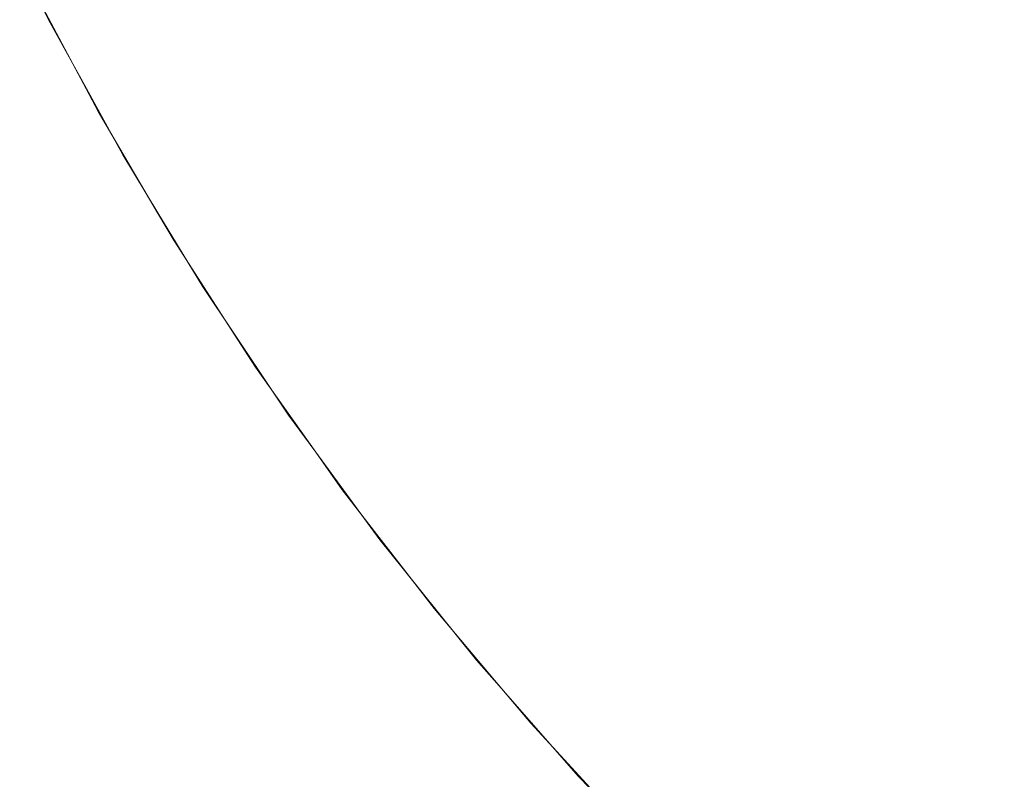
# Model space of a CAD drawing. Header units: centimetres. Extents: x -26 to 27.3, y -25.3 to -23.5.
# Tile 4 of 221: x -26.007 to -25.9792, y -25.2275 to -25.2061. Entities that reach past the tile are written whole.
import ezdxf

# ---------------------------------------------------------------- set-up
doc = ezdxf.new("R2010")
doc.units = ezdxf.units.CM
doc.header["$LTSCALE"] = 2.54
doc.layers.add('Lucido design-1', color=7, linetype='Continuous')

# ---------------------------------------------------------------- blocks, each defined once
blk = doc.blocks.new('Gruppo-4-1')
at = {"color": 7, "linetype": 'Continuous', "lineweight": 9}
for points, invisible_edges in [([(-25.999067, -25.205464, 1050.357645), (-26.000928, -25.201961, 1050.357645), (-26.002182, -25.202593, 1050.353712), (-26.000294, -25.206149, 1050.353712)], 15), ([(-25.990895, -25.20509, 1050.372725), (-25.992747, -25.201933, 1050.372725), (-25.994535, -25.202932, 1050.369067), (-25.992638, -25.206164, 1050.369067)], 15), ([(-25.9981, -25.206433, 1049.685528), (-26.000054, -25.202872, 1049.685528), (-25.998652, -25.202142, 1049.681732), (-25.996732, -25.205643, 1049.681732)], 15), ([(-25.978062, -25.206373, 1049.657486), (-25.980032, -25.203686, 1049.657486), (-25.977821, -25.202138, 1049.654422), (-25.97592, -25.204729, 1049.654422)], 15), ([(-25.984144, -25.206565, 1049.663939), (-25.986116, -25.203613, 1049.663939), (-25.984054, -25.202299, 1049.66066), (-25.982141, -25.205163, 1049.66066)], 15), ([(-26.000294, -25.206149, 1050.353712), (-26.002182, -25.202593, 1050.353712), (-26.003288, -25.20315, 1050.349727), (-26.001374, -25.206753, 1050.349727)], 15), ([(-25.985137, -25.205615, 1050.379777), (-25.987017, -25.202702, 1050.379777), (-25.98902, -25.203935, 1050.376297), (-25.987086, -25.206932, 1050.376297)], 15), ([(-25.979003, -25.205389, 1050.386436), (-25.980879, -25.202737, 1050.386436), (-25.983067, -25.204216, 1050.383159), (-25.981127, -25.206959, 1050.383159)], 15), ([(-25.999334, -25.207145, 1049.68939), (-26.001317, -25.20353, 1049.68939), (-26.000054, -25.202872, 1049.685528), (-25.9981, -25.206433, 1049.685528)], 15), ([(-25.992638, -25.206164, 1050.369067), (-25.994535, -25.202932, 1050.369067), (-25.996186, -25.203855, 1050.36533), (-25.994249, -25.207155, 1050.36533)], 15), ([(-25.991609, -25.207112, 1049.674359), (-25.993599, -25.203834, 1049.674359), (-25.991841, -25.202819, 1049.670794), (-25.989897, -25.206022, 1049.670794)], 15), ([(-26.001374, -25.206753, 1050.349727), (-26.003288, -25.20315, 1050.349727), (-26.004243, -25.203632, 1050.345697), (-26.002309, -25.207275, 1050.345697)], 15), ([(-26.002309, -25.207275, 1050.345697), (-26.004243, -25.203632, 1050.345697), (-26.005047, -25.204037, 1050.34163), (-26.003095, -25.207714, 1050.34163)], 15), ([(-26.00043, -25.207778, 1049.693311), (-26.00244, -25.204114, 1049.693311), (-26.001317, -25.20353, 1049.68939), (-25.999334, -25.207145, 1049.68939)], 15), ([(-25.986037, -25.20789, 1049.667319), (-25.988065, -25.204854, 1049.667319), (-25.986116, -25.203613, 1049.663939), (-25.984144, -25.206565, 1049.663939)], 15), ([(-25.994249, -25.207155, 1050.36533), (-25.996186, -25.203855, 1050.36533), (-25.997697, -25.204699, 1050.36152), (-25.995723, -25.208063, 1050.36152)], 15), ([(-25.993198, -25.208124, 1049.678006), (-25.99523, -25.204776, 1049.678006), (-25.993599, -25.203834, 1049.674359), (-25.991609, -25.207112, 1049.674359)], 15), ([(-25.980105, -25.20794, 1049.66066), (-25.982141, -25.205163, 1049.66066), (-25.980032, -25.203686, 1049.657486), (-25.978062, -25.206373, 1049.657486)], 15), ([(-26.003095, -25.207714, 1050.34163), (-26.005047, -25.204037, 1050.34163), (-26.005699, -25.204366, 1050.337533), (-26.003731, -25.20807, 1050.337533)], 15), ([(-26.001385, -25.20833, 1049.697284), (-26.003419, -25.204624, 1049.697284), (-26.00244, -25.204114, 1049.693311), (-26.00043, -25.207778, 1049.693311)], 15), ([(-25.987086, -25.206932, 1050.376297), (-25.98902, -25.203935, 1050.376297), (-25.990895, -25.20509, 1050.372725), (-25.98891, -25.208165, 1050.372725)], 15), ([(-26.006775, -25.204908, 1050.322055), (-26.007002, -25.204432, 1050.322055), (-26.00699, -25.204426, 1049.722055), (-26.006183, -25.206063, 1049.722055)], 10), ([(-26.003731, -25.20807, 1050.337533), (-26.005699, -25.204366, 1050.337533), (-26.006197, -25.204617, 1050.333412), (-26.004219, -25.208342, 1050.333412)], 15), ([(-25.981127, -25.206959, 1050.383159), (-25.983067, -25.204216, 1050.383159), (-25.985137, -25.205615, 1050.379777), (-25.983135, -25.208445, 1050.379777)], 15), ([(-26.004219, -25.208342, 1050.333412), (-26.006197, -25.204617, 1050.333412), (-26.006542, -25.204791, 1050.329276), (-26.004556, -25.20853, 1050.329276)], 15), ([(-26.002199, -25.208799, 1049.701302), (-26.004252, -25.205058, 1049.701302), (-26.003419, -25.204624, 1049.697284), (-26.001385, -25.20833, 1049.697284)], 15), ([(-25.995723, -25.208063, 1050.36152), (-25.997697, -25.204699, 1050.36152), (-25.999067, -25.205464, 1050.357645), (-25.997059, -25.208886, 1050.357645)], 15), ([(-26.004742, -25.208634, 1050.32513), (-26.006732, -25.204887, 1050.32513), (-26.006775, -25.204908, 1050.322055), (-26.005124, -25.208016, 1050.322055)], 11), ([(-26.005124, -25.208016, 1050.322055), (-26.006775, -25.204908, 1050.322055), (-26.006183, -25.206063, 1049.722055)], 10), ([(-26.004556, -25.20853, 1050.329276), (-26.006542, -25.204791, 1050.329276), (-26.006732, -25.204887, 1050.32513), (-26.004742, -25.208634, 1050.32513)], 15), ([(-25.99466, -25.209056, 1049.681732), (-25.996732, -25.205643, 1049.681732), (-25.99523, -25.204776, 1049.678006), (-25.993198, -25.208124, 1049.678006)], 15), ([(-25.987816, -25.209137, 1049.670794), (-25.989897, -25.206022, 1049.670794), (-25.988065, -25.204854, 1049.667319), (-25.986037, -25.20789, 1049.667319)], 15), ([(-26.002869, -25.209186, 1049.705359), (-26.004938, -25.205415, 1049.705359), (-26.004252, -25.205058, 1049.701302), (-26.002199, -25.208799, 1049.701302)], 15), ([(-25.98891, -25.208165, 1050.372725), (-25.990895, -25.20509, 1050.372725), (-25.992638, -25.206164, 1050.369067), (-25.990607, -25.209312, 1050.369067)], 15), ([(-25.982044, -25.209428, 1049.663939), (-25.984144, -25.206565, 1049.663939), (-25.982141, -25.205163, 1049.66066), (-25.980105, -25.20794, 1049.66066)], 15), ([(-26.003394, -25.209489, 1049.709449), (-26.005475, -25.205694, 1049.709449), (-26.004938, -25.205415, 1049.705359), (-26.002869, -25.209186, 1049.705359)], 15), ([(-25.997059, -25.208886, 1050.357645), (-25.999067, -25.205464, 1050.357645), (-26.000294, -25.206149, 1050.353712), (-25.998256, -25.209622, 1050.353712)], 15), ([(-25.977016, -25.207959, 1050.386436), (-25.979003, -25.205389, 1050.386436), (-25.981127, -25.206959, 1050.383159), (-25.979071, -25.209618, 1050.383159)], 15), ([(-26.003772, -25.209707, 1049.713563), (-26.005863, -25.205896, 1049.713563), (-26.005475, -25.205694, 1049.709449), (-26.003394, -25.209489, 1049.709449)], 15), ([(-25.995993, -25.209905, 1049.685528), (-25.9981, -25.206433, 1049.685528), (-25.996732, -25.205643, 1049.681732), (-25.99466, -25.209056, 1049.681732)], 15), ([(-25.983135, -25.208445, 1050.379777), (-25.985137, -25.205615, 1050.379777), (-25.987086, -25.206932, 1050.376297), (-25.985026, -25.209844, 1050.376297)], 15), ([(-26.005115, -25.208011, 1049.722055), (-26.006183, -25.206063, 1049.722055), (-26.006099, -25.206019, 1049.717695), (-26.004002, -25.20984, 1049.717695)], 14), ([(-26.006183, -25.206063, 1049.722055), (-26.005115, -25.208011, 1049.722055), (-26.005124, -25.208016, 1050.322055)], 10), ([(-26.004002, -25.20984, 1049.717695), (-26.006099, -25.206019, 1049.717695), (-26.005863, -25.205896, 1049.713563), (-26.003772, -25.209707, 1049.713563)], 15), ([(-25.998256, -25.209622, 1050.353712), (-26.000294, -25.206149, 1050.353712), (-26.001374, -25.206753, 1050.349727), (-25.99931, -25.210271, 1050.349727)], 15), ([(-25.989479, -25.210301, 1049.674359), (-25.991609, -25.207112, 1049.674359), (-25.989897, -25.206022, 1049.670794), (-25.987816, -25.209137, 1049.670794)], 15), ([(-25.990607, -25.209312, 1050.369067), (-25.992638, -25.206164, 1050.369067), (-25.994249, -25.207155, 1050.36533), (-25.992174, -25.210371, 1050.36533)], 15), ([(-25.977949, -25.210626, 1049.66066), (-25.980105, -25.20794, 1049.66066), (-25.978062, -25.206373, 1049.657486), (-25.975977, -25.208971, 1049.657486)], 15), ([(-25.997195, -25.210671, 1049.68939), (-25.999334, -25.207145, 1049.68939), (-25.9981, -25.206433, 1049.685528), (-25.995993, -25.209905, 1049.685528)], 15), ([(-25.983878, -25.210835, 1049.667319), (-25.986037, -25.20789, 1049.667319), (-25.984144, -25.206565, 1049.663939), (-25.982044, -25.209428, 1049.663939)], 15), ([(-25.99931, -25.210271, 1050.349727), (-26.001374, -25.206753, 1050.349727), (-26.002309, -25.207275, 1050.345697), (-26.000221, -25.210832, 1050.345697)], 15), ([(-25.985026, -25.209844, 1050.376297), (-25.987086, -25.206932, 1050.376297), (-25.98891, -25.208165, 1050.372725), (-25.986797, -25.211153, 1050.372725)], 15), ([(-25.979071, -25.209618, 1050.383159), (-25.981127, -25.206959, 1050.383159), (-25.983135, -25.208445, 1050.379777), (-25.981015, -25.211188, 1050.379777)], 15), ([(-25.998262, -25.21135, 1049.693311), (-26.00043, -25.207778, 1049.693311), (-25.999334, -25.207145, 1049.68939), (-25.997195, -25.210671, 1049.68939)], 15), ([(-25.992174, -25.210371, 1050.36533), (-25.994249, -25.207155, 1050.36533), (-25.995723, -25.208063, 1050.36152), (-25.993608, -25.21134, 1050.36152)], 15), ([(-25.991022, -25.211381, 1049.678006), (-25.993198, -25.208124, 1049.678006), (-25.991609, -25.207112, 1049.674359), (-25.989479, -25.210301, 1049.674359)], 15), ([(-26.000221, -25.210832, 1050.345697), (-26.002309, -25.207275, 1050.345697), (-26.003095, -25.207714, 1050.34163), (-26.000988, -25.211304, 1050.34163)], 15), ([(-26.000988, -25.211304, 1050.34163), (-26.003095, -25.207714, 1050.34163), (-26.003731, -25.20807, 1050.337533), (-26.001609, -25.211687, 1050.337533)], 15), ([(-25.999193, -25.211943, 1049.697284), (-26.001385, -25.20833, 1049.697284), (-26.00043, -25.207778, 1049.693311), (-25.998262, -25.21135, 1049.693311)], 15), ([(-26.004783, -25.208657, 1050.322055), (-26.005124, -25.208016, 1050.322055), (-26.005115, -25.208011, 1049.722055), (-26.004085, -25.209888, 1049.722055)], 10), ([(-26.005124, -25.208016, 1050.322055), (-26.004783, -25.208657, 1050.322055), (-26.004742, -25.208634, 1050.32513)], 10), ([(-26.004002, -25.20984, 1049.717695), (-26.004085, -25.209888, 1049.722055), (-26.005115, -25.208011, 1049.722055)], 9), ([(-26.001609, -25.211687, 1050.337533), (-26.003731, -25.20807, 1050.337533), (-26.004219, -25.208342, 1050.333412), (-26.002084, -25.211979, 1050.333412)], 15), ([(-25.993608, -25.21134, 1050.36152), (-25.995723, -25.208063, 1050.36152), (-25.997059, -25.208886, 1050.357645), (-25.994908, -25.212219, 1050.357645)], 15), ([(-25.985601, -25.212158, 1049.670794), (-25.987816, -25.209137, 1049.670794), (-25.986037, -25.20789, 1049.667319), (-25.983878, -25.210835, 1049.667319)], 15), ([(-25.979822, -25.212197, 1049.663939), (-25.982044, -25.209428, 1049.663939), (-25.980105, -25.20794, 1049.66066), (-25.977949, -25.210626, 1049.66066)], 15), ([(-26.002084, -25.211979, 1050.333412), (-26.004219, -25.208342, 1050.333412), (-26.004556, -25.20853, 1050.329276), (-26.002413, -25.212182, 1050.329276)], 15), ([(-25.999985, -25.212448, 1049.701302), (-26.002199, -25.208799, 1049.701302), (-26.001385, -25.20833, 1049.697284), (-25.999193, -25.211943, 1049.697284)], 15), ([(-25.992442, -25.212376, 1049.681732), (-25.99466, -25.209056, 1049.681732), (-25.993198, -25.208124, 1049.678006), (-25.991022, -25.211381, 1049.678006)], 15), ([(-25.986797, -25.211153, 1050.372725), (-25.98891, -25.208165, 1050.372725), (-25.990607, -25.209312, 1050.369067), (-25.988443, -25.212371, 1050.369067)], 15), ([(-26.002595, -25.212294, 1050.32513), (-26.004742, -25.208634, 1050.32513), (-26.004783, -25.208657, 1050.322055), (-26.003101, -25.211525, 1050.322055)], 11), ([(-26.002413, -25.212182, 1050.329276), (-26.004556, -25.20853, 1050.329276), (-26.004742, -25.208634, 1050.32513), (-26.002595, -25.212294, 1050.32513)], 15), ([(-25.981015, -25.211188, 1050.379777), (-25.983135, -25.208445, 1050.379777), (-25.985026, -25.209844, 1050.376297), (-25.982845, -25.212665, 1050.376297)], 15), ([(-26.003101, -25.211525, 1050.322055), (-26.004783, -25.208657, 1050.322055), (-26.004085, -25.209888, 1049.722055)], 10), ([(-26.000637, -25.212864, 1049.705359), (-26.002869, -25.209186, 1049.705359), (-26.002199, -25.208799, 1049.701302), (-25.999985, -25.212448, 1049.701302)], 15), ([(-25.994908, -25.212219, 1050.357645), (-25.997059, -25.208886, 1050.357645), (-25.998256, -25.209622, 1050.353712), (-25.996072, -25.213006, 1050.353712)], 15), ([(-26.001148, -25.213189, 1049.709449), (-26.003394, -25.209489, 1049.709449), (-26.002869, -25.209186, 1049.705359), (-26.000637, -25.212864, 1049.705359)], 15), ([(-25.993737, -25.213282, 1049.685528), (-25.995993, -25.209905, 1049.685528), (-25.99466, -25.209056, 1049.681732), (-25.992442, -25.212376, 1049.681732)], 15), ([(-25.987212, -25.213393, 1049.674359), (-25.989479, -25.210301, 1049.674359), (-25.987816, -25.209137, 1049.670794), (-25.985601, -25.212158, 1049.670794)], 15), ([(-26.001517, -25.213424, 1049.713563), (-26.003772, -25.209707, 1049.713563), (-26.003394, -25.209489, 1049.709449), (-26.001148, -25.213189, 1049.709449)], 15), ([(-25.988443, -25.212371, 1050.369067), (-25.990607, -25.209312, 1050.369067), (-25.992174, -25.210371, 1050.36533), (-25.989964, -25.213495, 1050.36533)], 15), ([(-25.981592, -25.213683, 1049.667319), (-25.983878, -25.210835, 1049.667319), (-25.982044, -25.209428, 1049.663939), (-25.979822, -25.212197, 1049.663939)], 15), ([(-26.001741, -25.213567, 1049.717695), (-26.004002, -25.20984, 1049.717695), (-26.003772, -25.209707, 1049.713563), (-26.001517, -25.213424, 1049.713563)], 15), ([(-25.996072, -25.213006, 1050.353712), (-25.998256, -25.209622, 1050.353712), (-25.99931, -25.210271, 1050.349727), (-25.997098, -25.213699, 1050.349727)], 15), ([(-25.976905, -25.212187, 1050.383159), (-25.979071, -25.209618, 1050.383159), (-25.981015, -25.211188, 1050.379777), (-25.978781, -25.213838, 1050.379777)], 15), ([(-26.003094, -25.21152, 1049.722055), (-26.004085, -25.209888, 1049.722055), (-26.004002, -25.20984, 1049.717695)], 10), ([(-26.004085, -25.209888, 1049.722055), (-26.003094, -25.21152, 1049.722055), (-26.003101, -25.211525, 1050.322055)], 10), ([(-26.004002, -25.20984, 1049.717695), (-26.001741, -25.213567, 1049.717695), (-26.001821, -25.213618, 1049.722055), (-26.003094, -25.21152, 1049.722055)], 11), ([(-25.994904, -25.214099, 1049.68939), (-25.997195, -25.210671, 1049.68939), (-25.995993, -25.209905, 1049.685528), (-25.993737, -25.213282, 1049.685528)], 15), ([(-25.982845, -25.212665, 1050.376297), (-25.985026, -25.209844, 1050.376297), (-25.986797, -25.211153, 1050.372725), (-25.984558, -25.214048, 1050.372725)], 15), ([(-25.997098, -25.213699, 1050.349727), (-25.99931, -25.210271, 1050.349727), (-26.000221, -25.210832, 1050.345697), (-25.997984, -25.214298, 1050.345697)], 15), ([(-25.988706, -25.21454, 1049.678006), (-25.991022, -25.211381, 1049.678006), (-25.989479, -25.210301, 1049.674359), (-25.987212, -25.213393, 1049.674359)], 15), ([(-25.989964, -25.213495, 1050.36533), (-25.992174, -25.210371, 1050.36533), (-25.993608, -25.21134, 1050.36152), (-25.991356, -25.214525, 1050.36152)], 15), ([(-25.997984, -25.214298, 1050.345697), (-26.000221, -25.210832, 1050.345697), (-26.000988, -25.211304, 1050.34163), (-25.99873, -25.214802, 1050.34163)], 15), ([(-25.99594, -25.214825, 1049.693311), (-25.998262, -25.21135, 1049.693311), (-25.997195, -25.210671, 1049.68939), (-25.994904, -25.214099, 1049.68939)], 15), ([(-25.983256, -25.215079, 1049.670794), (-25.985601, -25.212158, 1049.670794), (-25.983878, -25.210835, 1049.667319), (-25.981592, -25.213683, 1049.667319)], 15), ([(-25.977481, -25.214867, 1049.663939), (-25.979822, -25.212197, 1049.663939), (-25.977949, -25.210626, 1049.66066), (-25.975678, -25.213215, 1049.66066)], 15), ([(-25.984558, -25.214048, 1050.372725), (-25.986797, -25.211153, 1050.372725), (-25.988443, -25.212371, 1050.369067), (-25.986152, -25.215335, 1050.369067)], 15), ([(-25.99873, -25.214802, 1050.34163), (-26.000988, -25.211304, 1050.34163), (-26.001609, -25.211687, 1050.337533), (-25.999335, -25.215211, 1050.337533)], 15), ([(-25.996844, -25.215458, 1049.697284), (-25.999193, -25.211943, 1049.697284), (-25.998262, -25.21135, 1049.693311), (-25.99594, -25.214825, 1049.693311)], 15), ([(-25.991356, -25.214525, 1050.36152), (-25.993608, -25.21134, 1050.36152), (-25.994908, -25.212219, 1050.357645), (-25.992617, -25.215458, 1050.357645)], 15), ([(-25.990081, -25.215595, 1049.681732), (-25.992442, -25.212376, 1049.681732), (-25.991022, -25.211381, 1049.678006), (-25.988706, -25.21454, 1049.678006)], 15), ([(-25.978781, -25.213838, 1050.379777), (-25.981015, -25.211188, 1050.379777), (-25.982845, -25.212665, 1050.376297), (-25.980547, -25.215392, 1050.376297)], 15), ([(-26.002635, -25.212319, 1050.322055), (-26.003101, -25.211525, 1050.322055), (-26.003094, -25.21152, 1049.722055), (-26.001821, -25.213618, 1049.722055)], 10), ([(-26.003101, -25.211525, 1050.322055), (-26.002635, -25.212319, 1050.322055), (-26.002595, -25.212294, 1050.32513)], 10), ([(-25.999335, -25.215211, 1050.337533), (-26.001609, -25.211687, 1050.337533), (-26.002084, -25.211979, 1050.333412), (-25.999797, -25.215523, 1050.333412)], 15), ([(-25.999797, -25.215523, 1050.333412), (-26.002084, -25.211979, 1050.333412), (-26.002413, -25.212182, 1050.329276), (-26.000117, -25.215739, 1050.329276)], 15), ([(-25.997614, -25.215997, 1049.701302), (-25.999985, -25.212448, 1049.701302), (-25.999193, -25.211943, 1049.697284), (-25.996844, -25.215458, 1049.697284)], 15), ([(-26.000117, -25.215739, 1050.329276), (-26.002413, -25.212182, 1050.329276), (-26.002595, -25.212294, 1050.32513), (-26.000294, -25.215859, 1050.32513)], 15), ([(-25.992617, -25.215458, 1050.357645), (-25.994908, -25.212219, 1050.357645), (-25.996072, -25.213006, 1050.353712), (-25.993747, -25.216293, 1050.353712)], 15), ([(-25.984811, -25.216384, 1049.674359), (-25.987212, -25.213393, 1049.674359), (-25.985601, -25.212158, 1049.670794), (-25.983256, -25.215079, 1049.670794)], 15), ([(-25.979185, -25.216428, 1049.667319), (-25.981592, -25.213683, 1049.667319), (-25.979822, -25.212197, 1049.663939), (-25.977481, -25.214867, 1049.663939)], 15), ([(-26.000294, -25.215859, 1050.32513), (-26.002595, -25.212294, 1050.32513), (-26.002635, -25.212319, 1050.322055), (-26.000935, -25.214952, 1050.322055)], 11), ([(-26.000935, -25.214952, 1050.322055), (-26.002635, -25.212319, 1050.322055), (-26.001821, -25.213618, 1049.722055)], 10), ([(-25.998247, -25.216441, 1049.705359), (-26.000637, -25.212864, 1049.705359), (-25.999985, -25.212448, 1049.701302), (-25.997614, -25.215997, 1049.701302)], 15), ([(-25.991335, -25.216558, 1049.685528), (-25.993737, -25.213282, 1049.685528), (-25.992442, -25.212376, 1049.681732), (-25.990081, -25.215595, 1049.681732)], 15), ([(-25.986152, -25.215335, 1050.369067), (-25.988443, -25.212371, 1050.369067), (-25.989964, -25.213495, 1050.36533), (-25.987623, -25.216523, 1050.36533)], 15), ([(-25.980547, -25.215392, 1050.376297), (-25.982845, -25.212665, 1050.376297), (-25.984558, -25.214048, 1050.372725), (-25.982199, -25.216846, 1050.372725)], 15), ([(-25.998744, -25.216788, 1049.709449), (-26.001148, -25.213189, 1049.709449), (-26.000637, -25.212864, 1049.705359), (-25.998247, -25.216441, 1049.705359)], 15), ([(-25.993747, -25.216293, 1050.353712), (-25.996072, -25.213006, 1050.353712), (-25.997098, -25.213699, 1050.349727), (-25.994742, -25.217029, 1050.349727)], 15), ([(-25.999101, -25.217038, 1049.713563), (-26.001517, -25.213424, 1049.713563), (-26.001148, -25.213189, 1049.709449), (-25.998744, -25.216788, 1049.709449)], 15), ([(-25.992465, -25.217425, 1049.68939), (-25.994904, -25.214099, 1049.68939), (-25.993737, -25.213282, 1049.685528), (-25.991335, -25.216558, 1049.685528)], 15), ([(-26.000931, -25.21495, 1049.722055), (-26.001821, -25.213618, 1049.722055), (-26.001741, -25.213567, 1049.717695)], 10), ([(-26.001821, -25.213618, 1049.722055), (-26.000931, -25.21495, 1049.722055), (-26.000935, -25.214952, 1050.322055)], 10), ([(-25.999319, -25.217191, 1049.717695), (-26.001741, -25.213567, 1049.717695), (-26.001517, -25.213424, 1049.713563), (-25.999101, -25.217038, 1049.713563)], 15), ([(-26.001741, -25.213567, 1049.717695), (-25.999319, -25.217191, 1049.717695), (-25.999397, -25.217246, 1049.722055), (-26.000931, -25.21495, 1049.722055)], 11), ([(-25.987623, -25.216523, 1050.36533), (-25.989964, -25.213495, 1050.36533), (-25.991356, -25.214525, 1050.36152), (-25.98897, -25.217611, 1050.36152)], 15), ([(-25.986254, -25.217595, 1049.678006), (-25.988706, -25.21454, 1049.678006), (-25.987212, -25.213393, 1049.674359), (-25.984811, -25.216384, 1049.674359)], 15), ([(-25.994742, -25.217029, 1050.349727), (-25.997098, -25.213699, 1050.349727), (-25.997984, -25.214298, 1050.345697), (-25.995603, -25.217666, 1050.345697)], 15), ([(-25.980786, -25.217896, 1049.670794), (-25.983256, -25.215079, 1049.670794), (-25.981592, -25.213683, 1049.667319), (-25.979185, -25.216428, 1049.667319)], 15), ([(-25.976436, -25.216391, 1050.379777), (-25.978781, -25.213838, 1050.379777), (-25.980547, -25.215392, 1050.376297), (-25.978134, -25.218018, 1050.376297)], 15), ([(-25.993469, -25.218195, 1049.693311), (-25.99594, -25.214825, 1049.693311), (-25.994904, -25.214099, 1049.68939), (-25.992465, -25.217425, 1049.68939)], 15), ([(-25.982199, -25.216846, 1050.372725), (-25.984558, -25.214048, 1050.372725), (-25.986152, -25.215335, 1050.369067), (-25.983737, -25.218199, 1050.369067)], 15), ([(-25.995603, -25.217666, 1050.345697), (-25.997984, -25.214298, 1050.345697), (-25.99873, -25.214802, 1050.34163), (-25.996326, -25.218201, 1050.34163)], 15), ([(-25.98897, -25.217611, 1050.36152), (-25.991356, -25.214525, 1050.36152), (-25.992617, -25.215458, 1050.357645), (-25.990191, -25.218597, 1050.357645)], 15), ([(-25.987582, -25.218709, 1049.681732), (-25.990081, -25.215595, 1049.681732), (-25.988706, -25.21454, 1049.678006), (-25.986254, -25.217595, 1049.678006)], 15), ([(-26.000333, -25.215885, 1050.322055), (-26.000935, -25.214952, 1050.322055), (-26.000931, -25.21495, 1049.722055)], 10), ([(-26.000935, -25.214952, 1050.322055), (-26.000333, -25.215885, 1050.322055), (-26.000294, -25.215859, 1050.32513)], 10), ([(-26.000333, -25.215885, 1050.322055), (-26.000931, -25.21495, 1049.722055), (-25.999397, -25.217246, 1049.722055)], 9), ([(-25.996326, -25.218201, 1050.34163), (-25.99873, -25.214802, 1050.34163), (-25.999335, -25.215211, 1050.337533), (-25.996913, -25.218635, 1050.337533)], 15), ([(-25.994345, -25.218867, 1049.697284), (-25.996844, -25.215458, 1049.697284), (-25.99594, -25.214825, 1049.693311), (-25.993469, -25.218195, 1049.693311)], 15), ([(-25.97666, -25.219066, 1049.667319), (-25.979185, -25.216428, 1049.667319), (-25.977481, -25.214867, 1049.663939), (-25.975026, -25.217432, 1049.663939)], 15), ([(-25.996913, -25.218635, 1050.337533), (-25.999335, -25.215211, 1050.337533), (-25.999797, -25.215523, 1050.333412), (-25.997362, -25.218967, 1050.333412)], 15), ([(-25.983737, -25.218199, 1050.369067), (-25.986152, -25.215335, 1050.369067), (-25.987623, -25.216523, 1050.36533), (-25.985156, -25.219449, 1050.36533)], 15), ([(-25.982283, -25.219267, 1049.674359), (-25.984811, -25.216384, 1049.674359), (-25.983256, -25.215079, 1049.670794), (-25.980786, -25.217896, 1049.670794)], 15), ([(-25.997362, -25.218967, 1050.333412), (-25.999797, -25.215523, 1050.333412), (-26.000117, -25.215739, 1050.329276), (-25.997672, -25.219196, 1050.329276)], 15), ([(-25.99509, -25.219439, 1049.701302), (-25.997614, -25.215997, 1049.701302), (-25.996844, -25.215458, 1049.697284), (-25.994345, -25.218867, 1049.697284)], 15), ([(-25.990191, -25.218597, 1050.357645), (-25.992617, -25.215458, 1050.357645), (-25.993747, -25.216293, 1050.353712), (-25.991284, -25.219479, 1050.353712)], 15), ([(-25.988793, -25.219725, 1049.685528), (-25.991335, -25.216558, 1049.685528), (-25.990081, -25.215595, 1049.681732), (-25.987582, -25.218709, 1049.681732)], 15), ([(-25.978134, -25.218018, 1050.376297), (-25.980547, -25.215392, 1050.376297), (-25.982199, -25.216846, 1050.372725), (-25.979724, -25.219542, 1050.372725)], 15), ([(-25.997844, -25.219323, 1050.32513), (-26.000294, -25.215859, 1050.32513), (-26.000333, -25.215885, 1050.322055), (-25.998631, -25.218292, 1050.322055)], 11), ([(-25.999397, -25.217246, 1049.722055), (-25.998631, -25.218292, 1050.322055), (-26.000333, -25.215885, 1050.322055)], 9), ([(-25.997672, -25.219196, 1050.329276), (-26.000117, -25.215739, 1050.329276), (-26.000294, -25.215859, 1050.32513), (-25.997844, -25.219323, 1050.32513)], 15), ([(-25.995704, -25.21991, 1049.705359), (-25.998247, -25.216441, 1049.705359), (-25.997614, -25.215997, 1049.701302), (-25.99509, -25.219439, 1049.701302)], 15), ([(-25.996184, -25.220278, 1049.709449), (-25.998744, -25.216788, 1049.709449), (-25.998247, -25.216441, 1049.705359), (-25.995704, -25.21991, 1049.705359)], 15), ([(-25.991284, -25.219479, 1050.353712), (-25.993747, -25.216293, 1050.353712), (-25.994742, -25.217029, 1050.349727), (-25.992248, -25.220257, 1050.349727)], 15), ([(-25.983672, -25.22054, 1049.678006), (-25.986254, -25.217595, 1049.678006), (-25.984811, -25.216384, 1049.674359), (-25.982283, -25.219267, 1049.674359)], 15), ([(-25.978196, -25.220602, 1049.670794), (-25.980786, -25.217896, 1049.670794), (-25.979185, -25.216428, 1049.667319), (-25.97666, -25.219066, 1049.667319)], 15), ([(-25.989884, -25.220641, 1049.68939), (-25.992465, -25.217425, 1049.68939), (-25.991335, -25.216558, 1049.685528), (-25.988793, -25.219725, 1049.685528)], 15), ([(-25.985156, -25.219449, 1050.36533), (-25.987623, -25.216523, 1050.36533), (-25.98897, -25.217611, 1050.36152), (-25.986456, -25.220593, 1050.36152)], 15), ([(-25.996531, -25.220544, 1049.713563), (-25.999101, -25.217038, 1049.713563), (-25.998744, -25.216788, 1049.709449), (-25.996184, -25.220278, 1049.709449)], 15), ([(-25.979724, -25.219542, 1050.372725), (-25.982199, -25.216846, 1050.372725), (-25.983737, -25.218199, 1050.369067), (-25.981202, -25.220959, 1050.369067)], 15), ([(-25.99863, -25.218292, 1049.722055), (-25.999397, -25.217246, 1049.722055), (-25.999319, -25.217191, 1049.717695)], 10), ([(-25.999397, -25.217246, 1049.722055), (-25.99863, -25.218292, 1049.722055), (-25.998631, -25.218292, 1050.322055)], 10), ([(-25.996742, -25.220706, 1049.717695), (-25.999319, -25.217191, 1049.717695), (-25.999101, -25.217038, 1049.713563), (-25.996531, -25.220544, 1049.713563)], 15), ([(-25.999319, -25.217191, 1049.717695), (-25.996742, -25.220706, 1049.717695), (-25.996817, -25.220764, 1049.722055), (-25.99863, -25.218292, 1049.722055)], 11), ([(-25.992248, -25.220257, 1050.349727), (-25.994742, -25.217029, 1050.349727), (-25.995603, -25.217666, 1050.345697), (-25.99308, -25.220929, 1050.345697)], 15), ([(-25.990854, -25.221454, 1049.693311), (-25.993469, -25.218195, 1049.693311), (-25.992465, -25.217425, 1049.68939), (-25.989884, -25.220641, 1049.68939)], 15), ([(-25.99308, -25.220929, 1050.345697), (-25.995603, -25.217666, 1050.345697), (-25.996326, -25.218201, 1050.34163), (-25.99378, -25.221495, 1050.34163)], 15), ([(-25.986456, -25.220593, 1050.36152), (-25.98897, -25.217611, 1050.36152), (-25.990191, -25.218597, 1050.357645), (-25.987634, -25.22163, 1050.357645)], 15), ([(-25.98495, -25.221711, 1049.681732), (-25.987582, -25.218709, 1049.681732), (-25.986254, -25.217595, 1049.678006), (-25.983672, -25.22054, 1049.678006)], 15), ([(-25.979631, -25.222037, 1049.674359), (-25.982283, -25.219267, 1049.674359), (-25.980786, -25.217896, 1049.670794), (-25.978196, -25.220602, 1049.670794)], 15), ([(-25.975612, -25.22054, 1050.376297), (-25.978134, -25.218018, 1050.376297), (-25.979724, -25.219542, 1050.372725), (-25.977136, -25.22213, 1050.372725)], 15), ([(-25.998631, -25.218292, 1050.322055), (-25.997882, -25.219351, 1050.322055), (-25.997844, -25.219323, 1050.32513)], 10), ([(-25.997882, -25.219351, 1050.322055), (-25.998631, -25.218292, 1050.322055), (-25.99863, -25.218292, 1049.722055)], 10), ([(-25.997882, -25.219351, 1050.322055), (-25.99863, -25.218292, 1049.722055), (-25.996817, -25.220764, 1049.722055)], 9), ([(-25.99378, -25.221495, 1050.34163), (-25.996326, -25.218201, 1050.34163), (-25.996913, -25.218635, 1050.337533), (-25.994348, -25.221953, 1050.337533)], 15), ([(-25.991699, -25.222163, 1049.697284), (-25.994345, -25.218867, 1049.697284), (-25.993469, -25.218195, 1049.693311), (-25.990854, -25.221454, 1049.693311)], 15), ([(-25.981202, -25.220959, 1050.369067), (-25.983737, -25.218199, 1050.369067), (-25.985156, -25.219449, 1050.36533), (-25.982568, -25.222267, 1050.36533)], 15), ([(-25.994348, -25.221953, 1050.337533), (-25.996913, -25.218635, 1050.337533), (-25.997362, -25.218967, 1050.333412), (-25.994782, -25.222304, 1050.333412)], 15), ([(-25.987634, -25.22163, 1050.357645), (-25.990191, -25.218597, 1050.357645), (-25.991284, -25.219479, 1050.353712), (-25.988689, -25.222558, 1050.353712)], 15), ([(-25.992419, -25.222767, 1049.701302), (-25.99509, -25.219439, 1049.701302), (-25.994345, -25.218867, 1049.697284), (-25.991699, -25.222163, 1049.697284)], 15), ([(-25.986115, -25.222779, 1049.685528), (-25.988793, -25.219725, 1049.685528), (-25.987582, -25.218709, 1049.681732), (-25.98495, -25.221711, 1049.681732)], 15), ([(-25.995083, -25.222546, 1050.329276), (-25.997672, -25.219196, 1050.329276), (-25.997844, -25.219323, 1050.32513), (-25.995249, -25.22268, 1050.32513)], 15), ([(-25.994782, -25.222304, 1050.333412), (-25.997362, -25.218967, 1050.333412), (-25.997672, -25.219196, 1050.329276), (-25.995083, -25.222546, 1050.329276)], 15), ([(-25.995249, -25.22268, 1050.32513), (-25.997844, -25.219323, 1050.32513), (-25.997882, -25.219351, 1050.322055), (-25.996153, -25.221588, 1050.322055)], 11), ([(-25.996817, -25.220764, 1049.722055), (-25.996153, -25.221588, 1050.322055), (-25.997882, -25.219351, 1050.322055)], 9), ([(-25.993011, -25.223265, 1049.705359), (-25.995704, -25.21991, 1049.705359), (-25.99509, -25.219439, 1049.701302), (-25.992419, -25.222767, 1049.701302)], 15), ([(-25.988689, -25.222558, 1050.353712), (-25.991284, -25.219479, 1050.353712), (-25.992248, -25.220257, 1050.349727), (-25.989618, -25.223376, 1050.349727)], 15), ([(-25.982568, -25.222267, 1050.36533), (-25.985156, -25.219449, 1050.36533), (-25.986456, -25.220593, 1050.36152), (-25.983818, -25.223466, 1050.36152)], 15), ([(-25.980963, -25.223369, 1049.678006), (-25.983672, -25.22054, 1049.678006), (-25.982283, -25.219267, 1049.674359), (-25.979631, -25.222037, 1049.674359)], 15), ([(-25.987165, -25.223741, 1049.68939), (-25.989884, -25.220641, 1049.68939), (-25.988793, -25.219725, 1049.685528), (-25.986115, -25.222779, 1049.685528)], 15), ([(-25.977136, -25.22213, 1050.372725), (-25.979724, -25.219542, 1050.372725), (-25.981202, -25.220959, 1050.369067), (-25.978553, -25.223608, 1050.369067)], 15), ([(-25.993475, -25.223654, 1049.709449), (-25.996184, -25.220278, 1049.709449), (-25.995704, -25.21991, 1049.705359), (-25.993011, -25.223265, 1049.705359)], 15), ([(-25.99381, -25.223935, 1049.713563), (-25.996531, -25.220544, 1049.713563), (-25.996184, -25.220278, 1049.709449), (-25.993475, -25.223654, 1049.709449)], 15), ([(-25.989618, -25.223376, 1050.349727), (-25.992248, -25.220257, 1050.349727), (-25.99308, -25.220929, 1050.345697), (-25.990421, -25.224083, 1050.345697)], 15), ([(-25.994014, -25.224106, 1049.717695), (-25.996742, -25.220706, 1049.717695), (-25.996531, -25.220544, 1049.713563), (-25.99381, -25.223935, 1049.713563)], 15), ([(-25.983818, -25.223466, 1050.36152), (-25.986456, -25.220593, 1050.36152), (-25.987634, -25.22163, 1050.357645), (-25.984951, -25.224551, 1050.357645)], 15), ([(-25.982189, -25.224595, 1049.681732), (-25.98495, -25.221711, 1049.681732), (-25.983672, -25.22054, 1049.678006), (-25.980963, -25.223369, 1049.678006)], 15), ([(-25.976861, -25.224689, 1049.674359), (-25.979631, -25.222037, 1049.674359), (-25.978196, -25.220602, 1049.670794), (-25.97549, -25.223192, 1049.670794)], 15), ([(-25.996155, -25.221589, 1049.722055), (-25.996817, -25.220764, 1049.722055), (-25.996742, -25.220706, 1049.717695)], 10), ([(-25.996817, -25.220764, 1049.722055), (-25.996155, -25.221589, 1049.722055), (-25.996153, -25.221588, 1050.322055)], 10), ([(-25.996742, -25.220706, 1049.717695), (-25.994014, -25.224106, 1049.717695), (-25.994087, -25.224167, 1049.722055), (-25.996155, -25.221589, 1049.722055)], 11), ([(-25.988098, -25.224596, 1049.693311), (-25.990854, -25.221454, 1049.693311), (-25.989884, -25.220641, 1049.68939), (-25.987165, -25.223741, 1049.68939)], 15), ([(-25.990421, -25.224083, 1050.345697), (-25.99308, -25.220929, 1050.345697), (-25.99378, -25.221495, 1050.34163), (-25.991097, -25.224677, 1050.34163)], 15), ([(-25.978553, -25.223608, 1050.369067), (-25.981202, -25.220959, 1050.369067), (-25.982568, -25.222267, 1050.36533), (-25.979862, -25.224974, 1050.36533)], 15), ([(-25.988912, -25.225341, 1049.697284), (-25.991699, -25.222163, 1049.697284), (-25.990854, -25.221454, 1049.693311), (-25.988098, -25.224596, 1049.693311)], 15), ([(-25.995286, -25.22271, 1050.322055), (-25.996153, -25.221588, 1050.322055), (-25.996155, -25.221589, 1049.722055)], 10), ([(-25.995286, -25.22271, 1050.322055), (-25.996155, -25.221589, 1049.722055), (-25.994087, -25.224167, 1049.722055)], 9), ([(-25.996153, -25.221588, 1050.322055), (-25.995286, -25.22271, 1050.322055), (-25.995249, -25.22268, 1050.32513)], 10), ([(-25.991097, -25.224677, 1050.34163), (-25.99378, -25.221495, 1050.34163), (-25.994348, -25.221953, 1050.337533), (-25.991645, -25.225159, 1050.337533)], 15), ([(-25.984951, -25.224551, 1050.357645), (-25.987634, -25.22163, 1050.357645), (-25.988689, -25.222558, 1050.353712), (-25.985965, -25.225523, 1050.353712)], 15), ([(-25.983307, -25.225713, 1049.685528), (-25.986115, -25.222779, 1049.685528), (-25.98495, -25.221711, 1049.681732), (-25.982189, -25.224595, 1049.681732)], 15), ([(-25.991645, -25.225159, 1050.337533), (-25.994348, -25.221953, 1050.337533), (-25.994782, -25.222304, 1050.333412), (-25.992064, -25.225528, 1050.333412)], 15), ([(-25.989605, -25.225976, 1049.701302), (-25.992419, -25.222767, 1049.701302), (-25.991699, -25.222163, 1049.697284), (-25.988912, -25.225341, 1049.697284)], 15), ([(-25.979862, -25.224974, 1050.36533), (-25.982568, -25.222267, 1050.36533), (-25.983818, -25.223466, 1050.36152), (-25.98106, -25.226224, 1050.36152)], 15), ([(-25.978134, -25.226078, 1049.678006), (-25.980963, -25.223369, 1049.678006), (-25.979631, -25.222037, 1049.674359), (-25.976861, -25.224689, 1049.674359)], 15), ([(-25.992353, -25.225783, 1050.329276), (-25.995083, -25.222546, 1050.329276), (-25.995249, -25.22268, 1050.32513), (-25.992514, -25.225924, 1050.32513)], 15), ([(-25.992064, -25.225528, 1050.333412), (-25.994782, -25.222304, 1050.333412), (-25.995083, -25.222546, 1050.329276), (-25.992353, -25.225783, 1050.329276)], 15), ([(-25.985965, -25.225523, 1050.353712), (-25.988689, -25.222558, 1050.353712), (-25.989618, -25.223376, 1050.349727), (-25.986859, -25.22638, 1050.349727)], 15), ([(-25.992514, -25.225924, 1050.32513), (-25.995249, -25.22268, 1050.32513), (-25.995286, -25.22271, 1050.322055), (-25.993578, -25.224735, 1050.322055)], 11), ([(-25.994087, -25.224167, 1049.722055), (-25.993578, -25.224735, 1050.322055), (-25.995286, -25.22271, 1050.322055)], 9), ([(-25.990175, -25.226499, 1049.705359), (-25.993011, -25.223265, 1049.705359), (-25.992419, -25.222767, 1049.701302), (-25.989605, -25.225976, 1049.701302)], 15), ([(-25.984314, -25.22672, 1049.68939), (-25.987165, -25.223741, 1049.68939), (-25.986115, -25.222779, 1049.685528), (-25.983307, -25.225713, 1049.685528)], 15), ([(-25.990622, -25.226908, 1049.709449), (-25.993475, -25.223654, 1049.709449), (-25.993011, -25.223265, 1049.705359), (-25.990175, -25.226499, 1049.705359)], 15), ([(-25.986859, -25.22638, 1050.349727), (-25.989618, -25.223376, 1050.349727), (-25.990421, -25.224083, 1050.345697), (-25.987631, -25.22712, 1050.345697)], 15), ([(-25.979305, -25.227356, 1049.681732), (-25.982189, -25.224595, 1049.681732), (-25.980963, -25.223369, 1049.678006), (-25.978134, -25.226078, 1049.678006)], 15), ([(-25.990943, -25.227203, 1049.713563), (-25.99381, -25.223935, 1049.713563), (-25.993475, -25.223654, 1049.709449), (-25.990622, -25.226908, 1049.709449)], 15), ([(-25.98106, -25.226224, 1050.36152), (-25.983818, -25.223466, 1050.36152), (-25.984951, -25.224551, 1050.357645), (-25.982145, -25.227356, 1050.357645)], 15), ([(-25.975794, -25.226143, 1050.369067), (-25.978553, -25.223608, 1050.369067), (-25.979862, -25.224974, 1050.36533), (-25.977043, -25.227562, 1050.36533)], 15), ([(-25.99114, -25.227383, 1049.717695), (-25.994014, -25.224106, 1049.717695), (-25.99381, -25.223935, 1049.713563), (-25.990943, -25.227203, 1049.713563)], 15), ([(-25.985209, -25.227614, 1049.693311), (-25.988098, -25.224596, 1049.693311), (-25.987165, -25.223741, 1049.68939), (-25.984314, -25.22672, 1049.68939)], 15), ([(-25.993584, -25.22474, 1049.722055), (-25.994087, -25.224167, 1049.722055), (-25.994014, -25.224106, 1049.717695)], 10), ([(-25.994087, -25.224167, 1049.722055), (-25.993584, -25.22474, 1049.722055), (-25.993578, -25.224735, 1050.322055)], 10), ([(-25.994014, -25.224106, 1049.717695), (-25.99114, -25.227383, 1049.717695), (-25.99121, -25.227447, 1049.722055), (-25.993584, -25.22474, 1049.722055)], 11), ([(-25.987631, -25.22712, 1050.345697), (-25.990421, -25.224083, 1050.345697), (-25.991097, -25.224677, 1050.34163), (-25.988281, -25.227743, 1050.34163)], 15), ([(-25.992549, -25.225955, 1050.322055), (-25.993578, -25.224735, 1050.322055), (-25.993584, -25.22474, 1049.722055)], 10), ([(-25.992549, -25.225955, 1050.322055), (-25.993584, -25.22474, 1049.722055), (-25.99121, -25.227447, 1049.722055)], 9), ([(-25.993578, -25.224735, 1050.322055), (-25.992549, -25.225955, 1050.322055), (-25.992514, -25.225924, 1050.32513)], 10), ([(-25.988281, -25.227743, 1050.34163), (-25.991097, -25.224677, 1050.34163), (-25.991645, -25.225159, 1050.337533), (-25.988808, -25.228248, 1050.337533)], 15), ([(-25.985989, -25.228395, 1049.697284), (-25.988912, -25.225341, 1049.697284), (-25.988098, -25.224596, 1049.693311), (-25.985209, -25.227614, 1049.693311)], 15), ([(-25.982145, -25.227356, 1050.357645), (-25.984951, -25.224551, 1050.357645), (-25.985965, -25.225523, 1050.353712), (-25.983117, -25.228371, 1050.353712)], 15), ([(-25.980373, -25.228521, 1049.685528), (-25.983307, -25.225713, 1049.685528), (-25.982189, -25.224595, 1049.681732), (-25.979305, -25.227356, 1049.681732)], 15), ([(-25.977043, -25.227562, 1050.36533), (-25.979862, -25.224974, 1050.36533), (-25.98106, -25.226224, 1050.36152), (-25.978187, -25.228862, 1050.36152)], 15), ([(-25.988808, -25.228248, 1050.337533), (-25.991645, -25.225159, 1050.337533), (-25.992064, -25.225528, 1050.333412), (-25.989211, -25.228634, 1050.333412)], 15), ([(-25.986653, -25.229059, 1049.701302), (-25.989605, -25.225976, 1049.701302), (-25.988912, -25.225341, 1049.697284), (-25.985989, -25.228395, 1049.697284)], 15), ([(-25.989211, -25.228634, 1050.333412), (-25.992064, -25.225528, 1050.333412), (-25.992353, -25.225783, 1050.329276), (-25.989489, -25.228901, 1050.329276)], 15), ([(-25.983117, -25.228371, 1050.353712), (-25.985965, -25.225523, 1050.353712), (-25.986859, -25.22638, 1050.349727), (-25.983974, -25.229264, 1050.349727)], 15), ([(-25.989489, -25.228901, 1050.329276), (-25.992353, -25.225783, 1050.329276), (-25.992514, -25.225924, 1050.32513), (-25.989644, -25.229049, 1050.32513)], 15), ([(-25.981335, -25.229571, 1049.68939), (-25.984314, -25.22672, 1049.68939), (-25.983307, -25.225713, 1049.685528), (-25.980373, -25.228521, 1049.685528)], 15), ([(-25.989644, -25.229049, 1050.32513), (-25.992514, -25.225924, 1050.32513), (-25.992549, -25.225955, 1050.322055), (-25.990875, -25.227779, 1050.322055)], 11), ([(-25.99121, -25.227447, 1049.722055), (-25.990875, -25.227779, 1050.322055), (-25.992549, -25.225955, 1050.322055)], 9), ([(-25.9872, -25.229606, 1049.705359), (-25.990175, -25.226499, 1049.705359), (-25.989605, -25.225976, 1049.701302), (-25.986653, -25.229059, 1049.701302)], 15), ([(-25.976303, -25.229988, 1049.681732), (-25.979305, -25.227356, 1049.681732), (-25.978134, -25.226078, 1049.678006), (-25.975189, -25.22866, 1049.678006)], 15), ([(-25.983974, -25.229264, 1050.349727), (-25.986859, -25.22638, 1050.349727), (-25.987631, -25.22712, 1050.345697), (-25.984714, -25.230037, 1050.345697)], 15), ([(-25.978187, -25.228862, 1050.36152), (-25.98106, -25.226224, 1050.36152), (-25.982145, -25.227356, 1050.357645), (-25.979224, -25.23004, 1050.357645)], 15), ([(-25.987629, -25.230035, 1049.709449), (-25.990622, -25.226908, 1049.709449), (-25.990175, -25.226499, 1049.705359), (-25.9872, -25.229606, 1049.705359)], 15), ([(-25.98219, -25.230504, 1049.693311), (-25.985209, -25.227614, 1049.693311), (-25.984314, -25.22672, 1049.68939), (-25.981335, -25.229571, 1049.68939)], 15), ([(-25.987937, -25.230343, 1049.713563), (-25.990943, -25.227203, 1049.713563), (-25.990622, -25.226908, 1049.709449), (-25.987629, -25.230035, 1049.709449)], 15), ([(-25.988125, -25.230531, 1049.717695), (-25.99114, -25.227383, 1049.717695), (-25.990943, -25.227203, 1049.713563), (-25.987937, -25.230343, 1049.713563)], 15), ([(-25.984714, -25.230037, 1050.345697), (-25.987631, -25.22712, 1050.345697), (-25.988281, -25.227743, 1050.34163), (-25.985337, -25.230687, 1050.34163)], 15), ([(-25.990884, -25.227787, 1049.722055), (-25.99121, -25.227447, 1049.722055), (-25.99114, -25.227383, 1049.717695)], 10), ([(-25.99121, -25.227447, 1049.722055), (-25.990884, -25.227787, 1049.722055), (-25.990875, -25.227779, 1050.322055)], 10), ([(-25.99114, -25.227383, 1049.717695), (-25.988125, -25.230531, 1049.717695), (-25.988193, -25.230599, 1049.722055), (-25.990884, -25.227787, 1049.722055)], 11), ([(-25.979224, -25.23004, 1050.357645), (-25.982145, -25.227356, 1050.357645), (-25.983117, -25.228371, 1050.353712), (-25.980152, -25.231095, 1050.353712)], 15), ([(-25.977319, -25.231199, 1049.685528), (-25.980373, -25.228521, 1049.685528), (-25.979305, -25.227356, 1049.681732), (-25.976303, -25.229988, 1049.681732)], 15)]:
    blk.add_3dface(points, dxfattribs=dict(at, invisible_edges=invisible_edges))

msp = doc.modelspace()

# ---------------------------------------------------------------- block references
at = {"layer": 'Lucido design-1', "color": 7}
msp.add_blockref('Gruppo-4-1', (0, 0), dxfattribs=at)

doc.saveas('drawing.dxf')
